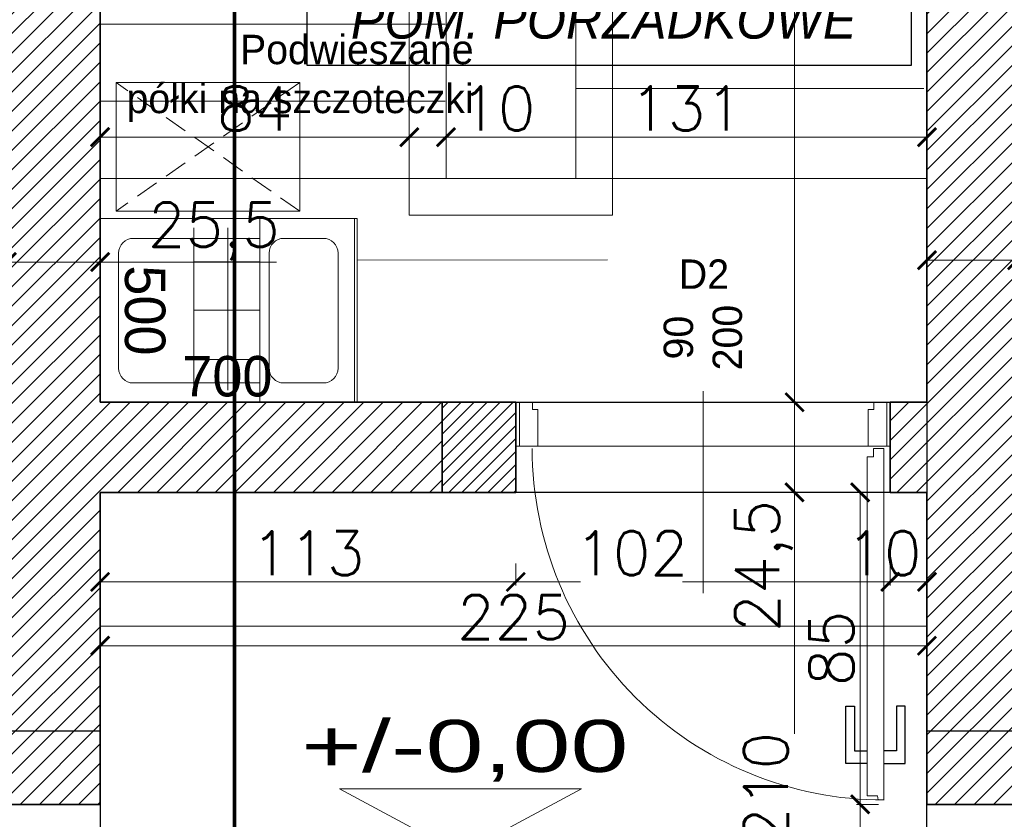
# Model space of a CAD drawing. Header units: millimetres. Extents: x -740 to 33545, y 5178 to 22494.
# Tile 161 of 256: x 10258 to 10526, y 9904 to 10121. Entities that reach past the tile are written whole.
import ezdxf
from ezdxf.lldxf.tags import DXFTag

# ---------------------------------------------------------------- set-up
doc = ezdxf.new("R2010")
doc.units = ezdxf.units.MM
doc.header["$MEASUREMENT"] = 0
doc.linetypes.add('DASHED2', pattern=[9.525, 6.35, -3.175])
doc.layers.get('Defpoints').update_dxf_attribs({"color": 252})
for name, color, linetype in [('_I_EKO_PODKLAD 3', 252, 'Continuous'), ('D-opis', 252, 'Continuous'), ('stolarka', 252, 'Continuous'), ('tabelki opis', 252, 'Continuous'), ('TECHNOLOGIA KUCHNI', 252, 'Continuous')]:
    doc.layers.add(name, color=color, linetype=linetype)
for name, color, linetype, lineweight in [('A_istniejące ściany', 252, 'Continuous', 35), ('A_l.przerywana', 252, 'ICAD_ISO03W100', 9), ('A_opisy', 252, 'Continuous', 15), ('A_projektowane sciany', 252, 'Continuous', 35), ('A_wyposażenie', 252, 'Continuous', 9), ('A_ściany projektowane', 252, 'Continuous', 35), ('l. przerywana', 252, 'ICAD_ISO03W100', 9), ('l.przerywana', 252, 'ICAD_ISO03W100', 5), ('l.wypełnien', 252, 'Continuous', 5), ('wymiarowanie', 252, 'Continuous', 9)]:
    doc.layers.add(name, color=color, linetype=linetype, lineweight=lineweight)
doc.styles.add('ARIALL', font='GOTHIC.TTF', dxfattribs={"height": 40})
doc.styles.add('PROFILE', font='GOTHIC.TTF', dxfattribs={"width": 0.8})
doc.styles.add('ROMANS', font='romans')
doc.styles.add('styl2', font='simplex.shx')
tags = doc.linetypes.add('DASH', pattern=[15, 10, -5]).pattern_tags.tags
tags[6:7] = [DXFTag(74, 4), DXFTag(75, 0), DXFTag(340, '0'), DXFTag(46, 0.0), DXFTag(50, 0.0), DXFTag(44, 0.0), DXFTag(45, 0.0)]
tags[4:5] = [DXFTag(74, 4), DXFTag(75, 0), DXFTag(340, '0'), DXFTag(46, 0.0), DXFTag(50, 0.0), DXFTag(44, 0.0), DXFTag(45, 0.0)]
tags = doc.linetypes.add('ICAD_ISO03W100', pattern=[30, 12, -18]).pattern_tags.tags
tags[6:7] = [DXFTag(74, 4), DXFTag(75, 0), DXFTag(340, '0'), DXFTag(46, 1.0), DXFTag(50, 0.0), DXFTag(44, 0.0), DXFTag(45, 0.0)]
tags[4:5] = [DXFTag(74, 4), DXFTag(75, 0), DXFTag(340, '0'), DXFTag(46, 1.0), DXFTag(50, 0.0), DXFTag(44, 0.0), DXFTag(45, 0.0)]
doc.dimstyles.new('Skala 1-50', dxfattribs={"dimtxt": 12, "dimasz": 5, "dimexe": 1, "dimexo": 1, "dimgap": 1.5, "dimtad": 1, "dimdec": 1, "dimrnd": 0.5, "dimtxsty": 'styl2', "dimblk": 'ARCHTICK', "dimcen": 5, "dimadec": 0, "dimazin": 0, "dimtfac": 1, "dimtdec": 1, "dimtmove": 1, "dimatfit": 3, "dimldrblk": 'ARCHTICK', "dimfxl": 0, "dimlwd": -1, "dimlwe": -1, "dimarcsym": 0})
doc.dimstyles.new('Wymiary elementów w mm', dxfattribs={"dimscale": 0.5, "dimtxt": 14, "dimasz": 20, "dimexe": 0, "dimexo": 1, "dimgap": 3, "dimtad": 1, "dimdec": 0, "dimlfac": 10, "dimtxsty": 'Standard', "dimblk": 'OBLIQUE', "dimcen": 5, "dimse1": 1, "dimse2": 1, "dimsd1": 1, "dimsd2": 1, "dimclrd": 256, "dimclre": 256, "dimclrt": 252, "dimadec": 0, "dimazin": 0, "dimtfac": 1, "dimtdec": 0, "dimtmove": 0, "dimatfit": 3, "dimldrblk": 'OBLIQUE', "dimfxl": 0, "dimlwd": -1, "dimlwe": -1, "dimarcsym": 0})

# ---------------------------------------------------------------- blocks, each defined once
blk = doc.blocks.new('_ArchTick')
at = {"color": 0, "linetype": 'ByBlock', "const_width": 0.15}
blk.add_lwpolyline([(-0.5, -0.5), (0.5, 0.5)], dxfattribs=at)
blk = doc.blocks.new('*D1181')
at = {"layer": 'Defpoints', "color": 0}
for p in [(10254.19, 10079.07), (10279.59, 10078.25), (10279.59, 10055.46)]:
    blk.add_point(p, dxfattribs=at)
at = {"layer": 'wymiarowanie', "color": 0}
for p, q in [((10254.19, 10060.46), (10254.19, 10054.46)), ((10279.59, 10060.46), (10279.59, 10054.46)), ((10254.19, 10055.46), (10279.59, 10055.46)), ((10279.59, 10055.46), (10327.64, 10055.46))]:
    blk.add_line(p, q, dxfattribs=at)
at = {"layer": 'wymiarowanie', "color": 0, "xscale": 5, "yscale": 5, "zscale": 5, "rotation": 180}
blk.add_blockref('_ArchTick', (10254.19, 10055.46), dxfattribs=at)
at = {"layer": 'wymiarowanie', "color": 0, "xscale": 5, "yscale": 5, "zscale": 5}
blk.add_blockref('_ArchTick', (10279.59, 10055.46), dxfattribs=at)
at = {"layer": 'wymiarowanie', "color": 0, "insert": (10310.57, 10063.81), "char_height": 12, "attachment_point": 5, "style": 'styl2'}
blk.add_mtext('25,5', dxfattribs=at)
blk = doc.blocks.new('*D1183')
at = {"layer": 'Defpoints', "color": 0}
for p in [(10504.8, 10078.25), (10529.35, 10077.44), (10529.35, 10055.97)]:
    blk.add_point(p, dxfattribs=at)
at = {"layer": 'wymiarowanie', "color": 0}
for p, q in [((10504.8, 10060.97), (10504.8, 10054.97)), ((10529.35, 10060.97), (10529.35, 10054.97)), ((10504.8, 10055.97), (10529.35, 10055.97)), ((10529.35, 10055.97), (10577.4, 10055.97))]:
    blk.add_line(p, q, dxfattribs=at)
at = {"layer": 'wymiarowanie', "color": 0, "xscale": 5, "yscale": 5, "zscale": 5, "rotation": 180}
blk.add_blockref('_ArchTick', (10504.8, 10055.97), dxfattribs=at)
at = {"layer": 'wymiarowanie', "color": 0, "xscale": 5, "yscale": 5, "zscale": 5}
blk.add_blockref('_ArchTick', (10529.35, 10055.97), dxfattribs=at)
at = {"layer": 'wymiarowanie', "color": 0, "insert": (10560.33, 10064.32), "char_height": 12, "attachment_point": 5, "style": 'styl2'}
blk.add_mtext('24,5', dxfattribs=at)
blk = doc.blocks.new('*D1252')
at = {"layer": 'Defpoints', "color": 0}
for p in [(50, 5.49), (0, 0.31), (50, 0.31)]:
    blk.add_point(p, dxfattribs=at)
at = {"layer": '_I_EKO_PODKLAD 3', "color": 252, "ltscale": 0.6, "insert": (25, 12.5), "char_height": 11, "attachment_point": 5}
blk.add_mtext('500', dxfattribs=at)
blk = doc.blocks.new('_Oblique')
at = {"color": 0, "linetype": 'ByBlock', "lineweight": -2}
blk.add_line((-0.5, -0.5), (0.5, 0.5), dxfattribs=at)
blk = doc.blocks.new('*D1253')
at = {"layer": 'Defpoints', "color": 0}
for p in [(50, 69.96), (50, 69.96), (66.59, 0)]:
    blk.add_point(p, dxfattribs=at)
at = {"layer": '_I_EKO_PODKLAD 3', "color": 252, "ltscale": 0.6, "insert": (43, 34.98), "char_height": 11, "attachment_point": 5, "rotation": 90}
blk.add_mtext('700', dxfattribs=at)
blk = doc.blocks.new('*D2222')
at = {"layer": 'Defpoints', "color": 0}
for p in [(10468.72, 9992.74), (10499.8, 9992.74), (10443.84, 9782.76)]:
    blk.add_point(p, dxfattribs=at)
at = {"layer": 'wymiarowanie', "color": 0}
for p, q in [((10473.72, 9992.74), (10467.72, 9992.74)), ((10468.72, 9992.74), (10468.72, 9926.95)), ((10468.72, 9782.76), (10468.72, 9897.22)), ((10463.72, 9782.76), (10469.72, 9782.76))]:
    blk.add_line(p, q, dxfattribs=at)
at = {"layer": 'wymiarowanie', "color": 0, "xscale": 5, "yscale": 5, "zscale": 5}
for p, rotation in [((10468.72, 9992.74), 90), ((10468.72, 9782.76), 270)]:
    blk.add_blockref('_ArchTick', p, dxfattribs=dict(at, rotation=rotation))
at = {"layer": 'wymiarowanie', "color": 0, "insert": (10460.92, 9912.09), "char_height": 12, "attachment_point": 5, "rotation": 90, "style": 'styl2'}
blk.add_mtext('210', dxfattribs=at)
blk = doc.blocks.new('*D2223')
at = {"layer": 'Defpoints', "color": 0}
for p in [(10468.72, 10017.29), (10504.8, 10017.29), (10499.8, 9992.74)]:
    blk.add_point(p, dxfattribs=at)
at = {"layer": 'wymiarowanie', "color": 0}
for p, q in [((10473.72, 10017.29), (10467.72, 10017.29)), ((10468.72, 9992.74), (10468.72, 10017.29)), ((10473.72, 9992.74), (10467.72, 9992.74))]:
    blk.add_line(p, q, dxfattribs=at)
at = {"layer": 'wymiarowanie', "color": 0, "xscale": 5, "yscale": 5, "zscale": 5}
for p, rotation in [((10468.72, 10017.29), 90), ((10468.72, 9992.74), 270)]:
    blk.add_blockref('_ArchTick', p, dxfattribs=dict(at, rotation=rotation))
at = {"layer": 'wymiarowanie', "color": 0, "insert": (10460.38, 9972.7), "char_height": 12, "attachment_point": 5, "rotation": 90, "style": 'styl2'}
blk.add_mtext('24,5', dxfattribs=at)
blk = doc.blocks.new('*D2224')
at = {"layer": 'Defpoints', "color": 0}
for p in [(10468.72, 10249.75), (10494.8, 10249.75), (10504.8, 10017.29)]:
    blk.add_point(p, dxfattribs=at)
at = {"layer": 'wymiarowanie', "color": 0}
for p, q in [((10473.72, 10249.75), (10467.72, 10249.75)), ((10468.72, 10249.75), (10468.72, 10181.23)), ((10468.72, 10017.29), (10468.72, 10137.83)), ((10473.72, 10017.29), (10467.72, 10017.29))]:
    blk.add_line(p, q, dxfattribs=at)
at = {"layer": 'wymiarowanie', "color": 0, "xscale": 5, "yscale": 5, "zscale": 5}
for p, rotation in [((10468.72, 10249.75), 90), ((10468.72, 10017.29), 270)]:
    blk.add_blockref('_ArchTick', p, dxfattribs=dict(at, rotation=rotation))
at = {"layer": 'wymiarowanie', "color": 0, "insert": (10460.38, 10159.53), "char_height": 12, "attachment_point": 5, "rotation": 90, "style": 'styl2'}
blk.add_mtext('232,5', dxfattribs=at)
blk = doc.blocks.new('*D2478')
at = {"layer": 'Defpoints', "color": 0}
for p in [(10007.19, 9907.76), (10279.59, 9907.76), (10279.59, 9871.75)]:
    blk.add_point(p, dxfattribs=at)
at = {"layer": 'wymiarowanie', "color": 0}
for p, q in [((10007.19, 9876.75), (10007.19, 9870.75)), ((10279.59, 9876.75), (10279.59, 9870.75)), ((10007.19, 9871.75), (10279.59, 9871.75))]:
    blk.add_line(p, q, dxfattribs=at)
at = {"layer": 'wymiarowanie', "color": 0, "xscale": 5, "yscale": 5, "zscale": 5, "rotation": 180}
blk.add_blockref('_ArchTick', (10007.19, 9871.75), dxfattribs=at)
at = {"layer": 'wymiarowanie', "color": 0, "xscale": 5, "yscale": 5, "zscale": 5}
blk.add_blockref('_ArchTick', (10279.59, 9871.75), dxfattribs=at)
at = {"layer": 'wymiarowanie', "color": 0, "insert": (10143.39, 9880.09), "char_height": 12, "attachment_point": 5, "style": 'styl2'}
blk.add_mtext('272,5', dxfattribs=at)
blk = doc.blocks.new('*D2479')
at = {"layer": 'Defpoints', "color": 0}
for p in [(10279.59, 9907.76), (10504.8, 9907.76), (10504.8, 9871.75)]:
    blk.add_point(p, dxfattribs=at)
at = {"layer": 'wymiarowanie', "color": 0}
for p, q in [((10279.59, 9876.75), (10279.59, 9870.75)), ((10504.8, 9876.75), (10504.8, 9870.75)), ((10279.59, 9871.75), (10504.8, 9871.75))]:
    blk.add_line(p, q, dxfattribs=at)
at = {"layer": 'wymiarowanie', "color": 0, "xscale": 5, "yscale": 5, "zscale": 5, "rotation": 180}
blk.add_blockref('_ArchTick', (10279.59, 9871.75), dxfattribs=at)
at = {"layer": 'wymiarowanie', "color": 0, "xscale": 5, "yscale": 5, "zscale": 5}
blk.add_blockref('_ArchTick', (10504.8, 9871.75), dxfattribs=at)
at = {"layer": 'wymiarowanie', "color": 0, "insert": (10392.19, 9879.55), "char_height": 12, "attachment_point": 5, "style": 'styl2'}
blk.add_mtext('225', dxfattribs=at)
blk = doc.blocks.new('*D2480')
at = {"layer": 'Defpoints', "color": 0}
for p in [(10504.8, 9907.76), (10769.66, 9907.76), (10769.66, 9871.75)]:
    blk.add_point(p, dxfattribs=at)
at = {"layer": 'wymiarowanie', "color": 0}
for p, q in [((10504.8, 9876.75), (10504.8, 9870.75)), ((10769.66, 9876.75), (10769.66, 9870.75)), ((10504.8, 9871.75), (10698.86, 9871.75)), ((10769.66, 9871.75), (10728.38, 9871.75))]:
    blk.add_line(p, q, dxfattribs=at)
at = {"layer": 'wymiarowanie', "color": 0, "xscale": 5, "yscale": 5, "zscale": 5, "rotation": 180}
blk.add_blockref('_ArchTick', (10504.8, 9871.75), dxfattribs=at)
at = {"layer": 'wymiarowanie', "color": 0, "xscale": 5, "yscale": 5, "zscale": 5}
blk.add_blockref('_ArchTick', (10769.66, 9871.75), dxfattribs=at)
at = {"layer": 'wymiarowanie', "color": 0, "insert": (10713.62, 9879.55), "char_height": 12, "attachment_point": 5, "style": 'styl2'}
blk.add_mtext('265', dxfattribs=at)
blk = doc.blocks.new('*D2497')
at = {"layer": 'Defpoints', "color": 0}
for p in [(10279.59, 10137.53), (10363.8, 10137.53), (10363.8, 10089.49)]:
    blk.add_point(p, dxfattribs=at)
at = {"layer": 'wymiarowanie', "color": 0}
for p, q in [((10279.59, 10094.49), (10279.59, 10088.49)), ((10363.8, 10094.49), (10363.8, 10088.49)), ((10279.59, 10089.49), (10363.8, 10089.49))]:
    blk.add_line(p, q, dxfattribs=at)
at = {"layer": 'wymiarowanie', "color": 0, "xscale": 5, "yscale": 5, "zscale": 5, "rotation": 180}
blk.add_blockref('_ArchTick', (10279.59, 10089.49), dxfattribs=at)
at = {"layer": 'wymiarowanie', "color": 0, "xscale": 5, "yscale": 5, "zscale": 5}
blk.add_blockref('_ArchTick', (10363.8, 10089.49), dxfattribs=at)
at = {"layer": 'wymiarowanie', "color": 0, "insert": (10321.69, 10097.29), "char_height": 12, "attachment_point": 5, "style": 'styl2'}
blk.add_mtext('84', dxfattribs=at)
blk = doc.blocks.new('*D2498')
at = {"layer": 'Defpoints', "color": 0}
for p in [(10363.8, 10137.53), (10373.8, 10109.04), (10373.8, 10089.49)]:
    blk.add_point(p, dxfattribs=at)
at = {"layer": 'wymiarowanie', "color": 0}
for p, q in [((10363.8, 10094.49), (10363.8, 10088.49)), ((10373.8, 10094.49), (10373.8, 10088.49)), ((10363.8, 10089.49), (10373.8, 10089.49))]:
    blk.add_line(p, q, dxfattribs=at)
at = {"layer": 'wymiarowanie', "color": 0, "xscale": 5, "yscale": 5, "zscale": 5, "rotation": 180}
blk.add_blockref('_ArchTick', (10363.8, 10089.49), dxfattribs=at)
at = {"layer": 'wymiarowanie', "color": 0, "xscale": 5, "yscale": 5, "zscale": 5}
blk.add_blockref('_ArchTick', (10373.8, 10089.49), dxfattribs=at)
at = {"layer": 'wymiarowanie', "color": 0, "insert": (10387.88, 10097.29), "char_height": 12, "attachment_point": 5, "style": 'styl2'}
blk.add_mtext('10', dxfattribs=at)
blk = doc.blocks.new('*D2499')
at = {"layer": 'Defpoints', "color": 0}
for p in [(10373.8, 10109.04), (10504.8, 10108.69), (10504.8, 10089.49)]:
    blk.add_point(p, dxfattribs=at)
at = {"layer": 'wymiarowanie', "color": 0}
for p, q in [((10373.8, 10094.49), (10373.8, 10088.49)), ((10504.8, 10094.49), (10504.8, 10088.49)), ((10373.8, 10089.49), (10504.8, 10089.49))]:
    blk.add_line(p, q, dxfattribs=at)
at = {"layer": 'wymiarowanie', "color": 0, "xscale": 5, "yscale": 5, "zscale": 5, "rotation": 180}
blk.add_blockref('_ArchTick', (10373.8, 10089.49), dxfattribs=at)
at = {"layer": 'wymiarowanie', "color": 0, "xscale": 5, "yscale": 5, "zscale": 5}
blk.add_blockref('_ArchTick', (10504.8, 10089.49), dxfattribs=at)
at = {"layer": 'wymiarowanie', "color": 0, "insert": (10439.3, 10097.29), "char_height": 12, "attachment_point": 5, "style": 'styl2'}
blk.add_mtext('131', dxfattribs=at)
blk = doc.blocks.new('*D2662')
at = {"layer": 'Defpoints', "color": 0}
for p in [(10279.59, 9992.74), (10392.8, 9992.74), (10392.8, 9968.36)]:
    blk.add_point(p, dxfattribs=at)
at = {"layer": 'wymiarowanie', "color": 0}
for p, q in [((10279.59, 9973.36), (10279.59, 9967.36)), ((10392.8, 9973.36), (10392.8, 9967.36)), ((10279.59, 9968.36), (10392.8, 9968.36))]:
    blk.add_line(p, q, dxfattribs=at)
at = {"layer": 'wymiarowanie', "color": 0, "xscale": 5, "yscale": 5, "zscale": 5, "rotation": 180}
blk.add_blockref('_ArchTick', (10279.59, 9968.36), dxfattribs=at)
at = {"layer": 'wymiarowanie', "color": 0, "xscale": 5, "yscale": 5, "zscale": 5}
blk.add_blockref('_ArchTick', (10392.8, 9968.36), dxfattribs=at)
at = {"layer": 'wymiarowanie', "color": 0, "insert": (10336.19, 9976.16), "char_height": 12, "attachment_point": 5, "style": 'styl2'}
blk.add_mtext('113', dxfattribs=at)
blk = doc.blocks.new('*D2663')
at = {"layer": 'Defpoints', "color": 0}
for p in [(10392.8, 9992.74), (10494.8, 9992.74), (10494.8, 9968.36)]:
    blk.add_point(p, dxfattribs=at)
at = {"layer": 'wymiarowanie', "color": 0}
for p, q in [((10392.8, 9973.36), (10392.8, 9967.36)), ((10494.8, 9973.36), (10494.8, 9967.36)), ((10392.8, 9968.36), (10410.46, 9968.36)), ((10494.8, 9968.36), (10438.23, 9968.36))]:
    blk.add_line(p, q, dxfattribs=at)
at = {"layer": 'wymiarowanie', "color": 0, "xscale": 5, "yscale": 5, "zscale": 5, "rotation": 180}
blk.add_blockref('_ArchTick', (10392.8, 9968.36), dxfattribs=at)
at = {"layer": 'wymiarowanie', "color": 0, "xscale": 5, "yscale": 5, "zscale": 5}
blk.add_blockref('_ArchTick', (10494.8, 9968.36), dxfattribs=at)
at = {"layer": 'wymiarowanie', "color": 0, "insert": (10424.34, 9976.16), "char_height": 12, "attachment_point": 5, "style": 'styl2'}
blk.add_mtext('102', dxfattribs=at)
blk = doc.blocks.new('*D2664')
at = {"layer": 'Defpoints', "color": 0}
for p in [(10494.8, 9992.74), (10504.8, 9992.74), (10504.8, 9968.36)]:
    blk.add_point(p, dxfattribs=at)
at = {"layer": 'wymiarowanie', "color": 0}
for p, q in [((10494.8, 9973.36), (10494.8, 9967.36)), ((10504.8, 9973.36), (10504.8, 9967.36)), ((10494.8, 9968.36), (10504.8, 9968.36))]:
    blk.add_line(p, q, dxfattribs=at)
at = {"layer": 'wymiarowanie', "color": 0, "xscale": 5, "yscale": 5, "zscale": 5, "rotation": 180}
blk.add_blockref('_ArchTick', (10494.8, 9968.36), dxfattribs=at)
at = {"layer": 'wymiarowanie', "color": 0, "xscale": 5, "yscale": 5, "zscale": 5}
blk.add_blockref('_ArchTick', (10504.8, 9968.36), dxfattribs=at)
at = {"layer": 'wymiarowanie', "color": 0, "insert": (10493.05, 9976.16), "char_height": 12, "attachment_point": 5, "style": 'styl2'}
blk.add_mtext('10', dxfattribs=at)
blk = doc.blocks.new('*D2665')
at = {"layer": 'Defpoints', "color": 0}
for p in [(10279.59, 9979.98), (10504.8, 9979.98), (10504.8, 9950.97)]:
    blk.add_point(p, dxfattribs=at)
at = {"layer": 'wymiarowanie', "color": 0}
for p, q in [((10279.59, 9955.97), (10279.59, 9949.97)), ((10504.8, 9955.97), (10504.8, 9949.97)), ((10279.59, 9950.97), (10504.8, 9950.97))]:
    blk.add_line(p, q, dxfattribs=at)
at = {"layer": 'wymiarowanie', "color": 0, "xscale": 5, "yscale": 5, "zscale": 5, "rotation": 180}
blk.add_blockref('_ArchTick', (10279.59, 9950.97), dxfattribs=at)
at = {"layer": 'wymiarowanie', "color": 0, "xscale": 5, "yscale": 5, "zscale": 5}
blk.add_blockref('_ArchTick', (10504.8, 9950.97), dxfattribs=at)
at = {"layer": 'wymiarowanie', "color": 0, "insert": (10392.19, 9958.77), "char_height": 12, "attachment_point": 5, "style": 'styl2'}
blk.add_mtext('225', dxfattribs=at)
blk = doc.blocks.new('*D2793')
at = {"layer": 'Defpoints', "color": 0}
for p in [(10486.59, 9907.76), (10504.8, 9907.76), (10279.59, 9782.76)]:
    blk.add_point(p, dxfattribs=at)
at = {"layer": 'wymiarowanie', "color": 0}
for p, q in [((10491.59, 9907.76), (10485.59, 9907.76)), ((10486.59, 9782.76), (10486.59, 9907.76)), ((10481.59, 9782.76), (10487.59, 9782.76))]:
    blk.add_line(p, q, dxfattribs=at)
at = {"layer": 'wymiarowanie', "color": 0, "xscale": 5, "yscale": 5, "zscale": 5}
for p, rotation in [((10486.59, 9907.76), 90), ((10486.59, 9782.76), 270)]:
    blk.add_blockref('_ArchTick', p, dxfattribs=dict(at, rotation=rotation))
at = {"layer": 'wymiarowanie', "color": 0, "insert": (10478.79, 9845.26), "char_height": 12, "attachment_point": 5, "rotation": 90, "style": 'styl2'}
blk.add_mtext('125', dxfattribs=at)
blk = doc.blocks.new('*D2794')
at = {"layer": 'Defpoints', "color": 0}
for p in [(10486.59, 9992.74), (10504.8, 9992.74), (10504.8, 9907.76)]:
    blk.add_point(p, dxfattribs=at)
at = {"layer": 'wymiarowanie', "color": 0}
for p, q in [((10491.59, 9992.74), (10485.59, 9992.74)), ((10486.59, 9907.76), (10486.59, 9992.74)), ((10491.59, 9907.76), (10485.59, 9907.76))]:
    blk.add_line(p, q, dxfattribs=at)
at = {"layer": 'wymiarowanie', "color": 0, "xscale": 5, "yscale": 5, "zscale": 5}
for p, rotation in [((10486.59, 9992.74), 90), ((10486.59, 9907.76), 270)]:
    blk.add_blockref('_ArchTick', p, dxfattribs=dict(at, rotation=rotation))
at = {"layer": 'wymiarowanie', "color": 0, "insert": (10478.79, 9950.25), "char_height": 12, "attachment_point": 5, "rotation": 90, "style": 'styl2'}
blk.add_mtext('85', dxfattribs=at)
blk = doc.blocks.new('A$C0EED3E4A')
at = {"layer": '_I_EKO_PODKLAD 3', "lineweight": 9}
for p, q in [((0, 69.56), (50, 69.56)), ((0, 43.79), (50, 43.79)), ((5.38, 43.79), (44.76, 43.79)), ((5.38, 9.34), (5.38, 43.79)), ((11.77, 25.85), (11.77, 43.79)), ((24.97, 25.85), (24.97, 43.79)), ((38.36, 25.85), (38.36, 43.79)), ((44.76, 43.79), (44.76, 9.34)), ((2.47, 35.13), (46.72, 35.13)), ((2.47, 25.85), (46.72, 25.85)), ((40.76, 5.34), (9.38, 5.34))]:
    blk.add_line(p, q, dxfattribs=at)
blk.add_lwpolyline([(0, 0.31), (50, 0.31), (50, 70.31), (0, 70.31)], close=True, dxfattribs=at)
blk.add_lwpolyline([(9.38, 65.13), (40.76, 65.13, -0.414214), (44.76, 61.13), (44.76, 50.35, -0.414214), (40.76, 46.35), (9.38, 46.35, -0.414214), (5.38, 50.35), (5.38, 61.13, -0.414214)], format="xyb", close=True, dxfattribs=at)
for centre, start, end in [((9.38, 9.34), 180, 270), ((40.76, 9.34), 270, 0)]:
    blk.add_arc(centre, 4, start, end, dxfattribs=at)
at = {"layer": '_I_EKO_PODKLAD 3'}
for base, p1, p2, angle, picture, middle in [((50, 69.96), (66.59, 0), (50, 69.96), 90, '*D1253', (43, 34.98)), ((50, 5.49), (0, 0.31), (50, 0.31), 0, '*D1252', (25, 12.5))]:
    dim = blk.add_linear_dim(base=base, p1=p1, p2=p2, angle=angle, dimstyle='Wymiary elementów w mm', override={"dimtxt": 22}, dxfattribs=at)
    dim.commit()
    dim.dimension.update_dxf_attribs({"geometry": picture, "text_midpoint": middle})
blk = doc.blocks.new('zlew porzadkowy')
at = {"layer": 'TECHNOLOGIA KUCHNI', "rotation": 270}
blk.add_blockref('A$C0EED3E4A', (185491.89, -816814.32), dxfattribs=at)

msp = doc.modelspace()

# ---------------------------------------------------------------- hatches: boundary and pattern name
at = {"layer": 'l.wypełnien'}
h = msp.add_hatch(dxfattribs=at)
h.set_pattern_fill('ANSI31', color=256, scale=30, style=0)
h.paths.add_polyline_path([(10179.68, 10402.52), (10279.59, 10402.52), (10279.59, 10396.52), (10273.59, 10396.52), (10273.59, 10123.69), (10279.59, 10126.48), (10279.59, 10017.29), (10316.23, 10017.29), (10316.23, 9992.74), (10279.59, 9992.74), (10279.59, 9927.76), (10254.19, 9927.76), (10254.19, 10359.34), (10179.68, 10359.34)])
h.paths.add_polyline_path([(10260.11, 10246.37), (10272.71, 10246.37), (10272.71, 10279.87), (10260.11, 10279.87)], flags=24)
h.paths.add_polyline_path([(10504.8, 10309.84), (10504.8, 10297.84), (10504.8, 10254.75), (10504.8, 10017.29), (10504.8, 9992.74), (10504.8, 9927.76), (10529.35, 9927.76), (10529.35, 10281.34), (10542.35, 10281.34), (10542.35, 10359.34), (10636.35, 10359.34), (10635.51, 10402.52), (10504.8, 10402.52), (10504.8, 10396.52)])
h.paths.add_polyline_path([(10504.8, 10396.52), (10510.8, 10396.52), (10510.8, 10309.84), (10504.8, 10309.84)], flags=16)
h.paths.add_polyline_path([(10504.8, 10392.52), (10504.8, 10309.84), (10510.8, 10309.84), (10510.8, 10396.52), (10504.8, 10396.52)], flags=0)
h.paths.add_polyline_path([(10515.95, 10326.34), (10515.95, 10347.34), (10530.35, 10347.34), (10530.35, 10326.34)], flags=16)
h.paths.add_polyline_path([(10515.95, 10347.34), (10515.95, 10326.34), (10530.35, 10326.34), (10530.35, 10347.34)], flags=0)
h.paths.add_polyline_path([(10515.95, 10297.84), (10515.95, 10293.34), (10530.35, 10293.34), (10530.35, 10314.34), (10515.95, 10314.34), (10515.95, 10309.84)], flags=16)
h.paths.add_polyline_path([(10515.95, 10297.84), (10515.95, 10309.84), (10515.95, 10314.34), (10530.35, 10314.34), (10530.35, 10293.34), (10515.95, 10293.34)], flags=0)
h.paths.add_polyline_path([(10504.8, 10254.75), (10504.8, 10297.84), (10510.8, 10297.84), (10510.8, 10254.75)], flags=16)
h.paths.add_polyline_path([(10510.8, 10254.75), (10510.8, 10297.84), (10504.8, 10297.84), (10504.8, 10259.75), (10504.8, 10254.75)], flags=0)
h.paths.add_polyline_path([(10504.8, 10297.84), (10510.8, 10297.84), (10510.8, 10309.84), (10504.8, 10309.84)], flags=16)
h.paths.add_polyline_path([(10504.8, 10309.84), (10510.8, 10309.84), (10510.8, 10297.84), (10504.8, 10297.84)], flags=0)
h.paths.add_polyline_path([(10510.8, 10309.84), (10515.95, 10309.84), (10515.95, 10297.84), (10510.8, 10297.84)], flags=16)
h.paths.add_polyline_path([(10510.84, 10326.02), (10523.45, 10326.02), (10523.45, 10359.52), (10510.84, 10359.52)], flags=8)
h.paths.add_polyline_path([(10510.84, 10326.02), (10523.45, 10326.02), (10523.45, 10359.52), (10510.84, 10359.52)], flags=8)
h.paths.add_polyline_path([(9506.72, 10359.34), (9506.72, 10402.52), (9858.19, 10402.52), (9858.19, 10359.34)])
h.paths.add_polyline_path([(10000.19, 10359.34), (10089.09, 10359.34), (10089.09, 10402.52), (10000.19, 10402.52)])
h.paths.add_polyline_path([(10273.59, 10123.69), (10273.59, 10396.52), (10279.59, 10396.52), (10279.59, 10359.34), (10279.59, 10126.48)])
h.paths.add_polyline_path([(10372.72, 9992.74), (10372.72, 10017.29), (10316.23, 10017.29), (10316.23, 9992.74)])
h.paths.add_polyline_path([(9858.19, 10359.34), (9858.19, 10402.52), (9878.19, 10402.52), (9878.19, 10359.34)])
h.paths.add_polyline_path([(10000.19, 10359.34), (10000.19, 10402.52), (9980.19, 10402.52), (9980.19, 10359.34)])
h.paths.add_polyline_path([(10279.59, 9907.76), (10279.59, 9927.76), (10254.19, 9927.76), (10254.19, 9907.76)])
h.paths.add_polyline_path([(10529.35, 9907.76), (10529.35, 9927.76), (10504.8, 9927.76), (10504.8, 9907.76)])
h.paths.add_polyline_path([(10494.8, 10017.29), (10494.8, 9992.74), (10504.8, 9992.74), (10504.8, 10017.29)])
h = msp.add_hatch(dxfattribs=at)
h.set_pattern_fill('ANSI31', color=256, scale=20, style=0)
h.paths.add_polyline_path([(10372.72, 9992.74), (10372.72, 10017.29), (10392.8, 10017.29), (10392.8, 9992.74)])

# ---------------------------------------------------------------- linework, layer by layer
at = {"layer": 'A_istniejące ściany'}
for points in [[(10504.8, 10402.52), (10504.8, 10017.29)], [(10279.59, 10017.29), (10279.59, 10359.34)], [(10372.72, 10017.29), (10279.59, 10017.29)], [(10372.72, 9992.74), (10372.72, 10017.29)], [(10279.59, 9992.74), (10372.72, 9992.74)], [(10279.59, 9907.76), (10279.59, 9992.74)], [(10504.8, 9992.74), (10504.8, 9907.76)]]:
    msp.add_lwpolyline(points, dxfattribs=at)
at = {"layer": 'A_l.przerywana', "ltscale": 0.3}
msp.add_lwpolyline([(10392.8, 10005.29), (10392.8, 10017.29), (10494.8, 10017.29), (10494.8, 10005.29)], close=True, dxfattribs=at)
msp.add_lwpolyline([(10494.8, 10005.29), (10494.8, 10017.29)], dxfattribs=at)
at = {"layer": 'A_opisy', "ltscale": 0.3}
for points in [[(10443.8, 10046.29), (10443.8, 10020.29), (10430.8, 10020.29), (10430.8, 10046.29)], [(10456.8, 10046.29), (10456.8, 10020.29), (10443.8, 10020.29), (10443.8, 10046.29)]]:
    msp.add_lwpolyline(points, close=True, dxfattribs=at)
at = {"layer": 'A_projektowane sciany'}
for p, q in [((10392.8, 10017.29), (10392.8, 10005.29)), ((10494.8, 10017.29), (10494.8, 10005.29))]:
    msp.add_line(p, q, dxfattribs=at)
at = {"layer": 'A_wyposażenie', "linetype": 'DASHED2'}
for p, q in [((10333.96, 10104.33), (10283.96, 10069.33)), ((10333.96, 10069.33), (10283.96, 10104.33)), ((10333.96, 10104.33), (10283.96, 10069.33)), ((10333.96, 10069.33), (10283.96, 10104.33))]:
    msp.add_line(p, q, dxfattribs=at)
at = {"layer": 'A_wyposażenie'}
msp.add_lwpolyline([(10283.96, 10104.33), (10283.96, 10069.33), (10333.96, 10069.33), (10333.96, 10104.33)], close=True, dxfattribs=at)
msp.add_lwpolyline([(10283.96, 10104.33), (10283.96, 10069.33), (10333.96, 10069.33), (10333.96, 10104.33)], close=True, dxfattribs=at)
at = {"layer": 'A_ściany projektowane'}
for points in [[(10372.72, 10017.29), (10392.8, 10017.29), (10392.8, 9992.74), (10372.72, 9992.74)], [(10504.8, 10017.29), (10494.8, 10017.29), (10494.8, 9992.74), (10504.8, 9992.74)], [(10279.59, 9907.76), (10007.19, 9907.76)], [(10504.8, 9907.76), (10769.66, 9907.76)]]:
    msp.add_lwpolyline(points, dxfattribs=at)
at = {"layer": 'D-opis', "linetype": 'DASH', "lineweight": 0, "ltscale": 2.5, "const_width": 1}
msp.add_lwpolyline([(10316.23, 9432.01), (10316.23, 10977.35)], dxfattribs=at)
at = {"layer": 'l. przerywana', "ltscale": 0.3}
msp.add_lwpolyline([(10363.8, 10181.56), (10363.8, 10068.25), (10419.13, 10068.25), (10419.13, 10249.75)], dxfattribs=at)
at = {"layer": 'l.przerywana', "ltscale": 0.3}
for p, q in [((10409.13, 10249.75), (10409.13, 10078.25)), ((10373.8, 10078.25), (10373.8, 10181.56)), ((10279.59, 10120.25), (10373.57, 10120.25)), ((10279.59, 10099.25), (10373.57, 10099.25)), ((10279.59, 10078.25), (10374.41, 10078.25)), ((10374.41, 10078.25), (10504.8, 10078.25)), ((10279.59, 9956.33), (10504.8, 9956.33))]:
    msp.add_line(p, q, dxfattribs=at)
msp.add_lwpolyline([(10409.13, 10102.75), (10503.95, 10102.75)], dxfattribs=at)
at = {"layer": 'l.przerywana', "lineweight": 30, "ltscale": 0.3}
for points in [[(10254.19, 9927.76), (10279.59, 9927.76), (10279.59, 9762.76), (10254.19, 9762.76)], [(10504.8, 9927.76), (10529.35, 9927.76), (10529.35, 9762.99), (10504.8, 9762.76)]]:
    msp.add_lwpolyline(points, close=True, dxfattribs=at)
at = {"layer": 'stolarka', "lineweight": 9}
for points in [[(10398.85, 10015.32), (10397.33, 10015.32), (10397.33, 10017.29), (10393.8, 10017.29), (10393.8, 10005.29), (10398.85, 10005.29), (10398.85, 10015.32)], [(10488.8, 10015.32), (10490.31, 10015.32), (10490.31, 10017.29), (10493.85, 10017.29), (10493.85, 10005.29), (10488.8, 10005.29), (10488.8, 10015.32)], [(10490.26, 10004.72), (10493.05, 10004.72), (10493.05, 9908.95), (10491.55, 9908.96), (10491.37, 9910.11), (10488.52, 9910.11), (10488.52, 10002.41), (10490.26, 10002.41), (10490.26, 10004.72)]]:
    msp.add_lwpolyline(points, dxfattribs=at)
at = {"layer": 'stolarka'}
for points in [[(10488.52, 9918.86), (10482.72, 9918.86), (10482.72, 9934.53), (10485.04, 9934.53), (10485.04, 9922.34), (10488.52, 9922.34)], [(10493.05, 9918.86), (10498.85, 9918.86), (10498.85, 9934.53), (10496.53, 9934.53), (10496.53, 9922.34), (10493.05, 9922.34)]]:
    msp.add_lwpolyline(points, dxfattribs=at)
at = {"layer": 'stolarka', "linetype": 'ICAD_ISO03W100', "lineweight": 13, "ltscale": 0.3}
msp.add_arc((10493.05, 10004.72), 95.77, 180.0003, 270.0531, dxfattribs=at)
at = {"layer": 'tabelki opis'}
msp.add_lwpolyline([(10335.85, 10109.04), (10500.58, 10109.04), (10500.58, 10129.32), (10335.85, 10129.32), (10335.85, 10109.04)], dxfattribs=at)
at = {"layer": 'wymiarowanie'}
msp.add_line((10417.75, 10056.04), (10349.59, 10055.98), dxfattribs=at)
at = {"layer": 'wymiarowanie', "linetype": 'ByBlock'}
msp.add_lwpolyline([(10377.75, 9894.27), (10410.7, 9912), (10344.8, 9912)], close=True, dxfattribs=at)

# ---------------------------------------------------------------- block references
at = {"layer": '_I_EKO_PODKLAD 3'}
msp.add_blockref('zlew porzadkowy', (-175212.62, 826881.61), dxfattribs=at)

# ---------------------------------------------------------------- texts
at = {"layer": 'A_opisy', "ltscale": 0.3, "insert": (10371.17, 9663.45), "char_height": 10.8, "width": 109.7533, "attachment_point": 1, "rotation": 90, "style": 'ARIALL'}
msp.add_mtext('\\pi43.34766;{\\fArial|b0|i1|c238|p34;120}\\P\\pi29.96106;{\\fArial|b0|i1|c238|p34;210+63}', dxfattribs=at)
at = {"layer": 'tabelki opis', "insert": (10335.85, 10126.55), "char_height": 10.24, "width": 164.736, "attachment_point": 1}
msp.add_mtext('\\pi12.03456;{\\fCentury Gothic|b0|i1|c238|p34;POM. PORZADKOWE}', dxfattribs=at)
at = {"layer": 'wymiarowanie', "style": 'PROFILE', "width": 1.5}
msp.add_text('+/-0,00', height=14.149, dxfattribs=at).set_placement((10334.33, 9916.6))
at = {"layer": 'wymiarowanie', "insert": (5416.61, 10130.15), "char_height": 12, "width": 621.5287, "attachment_point": 1}
msp.add_mtext('\\pi463.76474;{\\fCentury Gothic|b0|i0|c238|p34;Obróbka cokołowa}\\P\\pi223.76474;{\\fCentury Gothic|b0|i0|c238|p34; z blachy stalowej powlekanej w kolorze RAL 7016}', dxfattribs=at)
at = {"layer": 'wymiarowanie', "linetype": 'Continuous', "insert": (10381.32, 10140.69), "char_height": 14, "width": 327.6277, "attachment_point": 3, "style": 'ROMANS'}
msp.add_mtext('\\pi104.31218;{\\Fsimplex8;\\T0.75000;}\\P{\\fCentury Gothic|b0|i0|c238|p0;\\H0.57143x;Podwieszane}\\P{\\fCentury Gothic|b0|i0|c238|p0;\\H0.57143x;półki na szczoteczki}', dxfattribs=at)

# ---------------------------------------------------------------- dimensions: what is measured, and where the dimension line sits
at = {"layer": 'wymiarowanie'}
for base, p1, p2, picture, middle in [((10468.72, 10249.75), (10504.8, 10017.29), (10494.8, 10249.75), '*D2224', (10468.72, 10159.53)), ((10468.7237, 10017.2896), (10499.7988, 9992.7362), (10504.7988, 10017.2896), '*D2223', (10468.7237, 9972.703)), ((10468.72, 9992.74), (10443.84, 9782.76), (10499.8, 9992.74), '*D2222', (10468.72, 9912.09))]:
    dim = msp.add_linear_dim(base=base, p1=p1, p2=p2, angle=90, dimstyle='Skala 1-50', dxfattribs=at)
    dim.commit()
    dim.dimension.update_dxf_attribs({"geometry": picture, "text_midpoint": middle, "dimtype": 160})
for base, p1, p2, picture, middle in [((10363.8, 10089.49), (10279.59, 10137.53), (10363.8, 10137.53), '*D2497', (10321.69, 10097.29)), ((10504.8, 10089.49), (10373.8, 10109.04), (10504.8, 10108.69), '*D2499', (10439.3, 10097.29)), ((10392.8, 9968.36), (10279.59, 9992.74), (10392.8, 9992.74), '*D2662', (10336.19, 9976.16)), ((10504.8, 9950.97), (10279.59, 9979.98), (10504.8, 9979.98), '*D2665', (10392.19, 9958.77)), ((10279.59, 9871.75), (10007.19, 9907.76), (10279.59, 9907.76), '*D2478', (10143.39, 9880.09)), ((10504.8, 9871.75), (10279.59, 9907.76), (10504.8, 9907.76), '*D2479', (10392.19, 9879.55))]:
    dim = msp.add_linear_dim(base=base, p1=p1, p2=p2, dimstyle='Skala 1-50', dxfattribs=at)
    dim.commit()
    dim.dimension.update_dxf_attribs({"geometry": picture, "text_midpoint": middle})
for base, p1, p2, picture, middle in [((10373.8, 10089.49), (10363.8, 10137.53), (10373.8, 10109.04), '*D2498', (10387.88, 10089.49)), ((10279.59, 10055.46), (10254.19, 10079.07), (10279.59, 10078.25), '*D1181', (10310.57, 10055.46)), ((10529.3521, 10055.9708), (10504.7988, 10078.2496), (10529.3521, 10077.4375), '*D1183', (10560.3338, 10055.9708)), ((10494.8, 9968.36), (10392.8, 9992.74), (10494.8, 9992.74), '*D2663', (10424.34, 9968.36)), ((10504.8, 9968.36), (10494.8, 9992.74), (10504.8, 9992.74), '*D2664', (10493.05, 9968.36)), ((10769.66, 9871.75), (10504.8, 9907.76), (10769.66, 9907.76), '*D2480', (10713.62, 9871.75))]:
    dim = msp.add_linear_dim(base=base, p1=p1, p2=p2, dimstyle='Skala 1-50', dxfattribs=at)
    dim.commit()
    dim.dimension.update_dxf_attribs({"geometry": picture, "text_midpoint": middle, "dimtype": 160})
for base, p1, p2, picture, middle in [((10486.59, 9992.74), (10504.8, 9907.76), (10504.8, 9992.74), '*D2794', (10478.79, 9950.25)), ((10486.59, 9907.76), (10279.59, 9782.76), (10504.8, 9907.76), '*D2793', (10478.79, 9845.26))]:
    dim = msp.add_linear_dim(base=base, p1=p1, p2=p2, angle=90, dimstyle='Skala 1-50', dxfattribs=at)
    dim.commit()
    dim.dimension.update_dxf_attribs({"geometry": picture, "text_midpoint": middle})

# ---------------------------------------------------------------- next in the draw order: texts
at = {"layer": 'A_opisy', "ltscale": 0.3, "insert": (10443.8, 10033.29), "char_height": 8, "width": 26, "attachment_point": 5, "rotation": 90, "bg_fill": 2}
msp.add_mtext('\\pi3.19200;{\\fCentury Gothic|b0|i0|c238|p0;90}\\P{\\fCentury Gothic|b0|i0|c238|p0;200}', dxfattribs=at)

# ---------------------------------------------------------------- next in the draw order: linework, layer by layer
at = {"layer": 'A_l.przerywana', "lineweight": 30, "ltscale": 0.3}
msp.add_lwpolyline([(10372.72, 10017.29), (10504.8, 10017.29), (10504.8, 9992.74), (10372.72, 9992.74)], close=True, dxfattribs=at)
at = {"layer": 'A_opisy'}
msp.add_line((10443.8, 9965.29), (10443.8, 10020.29), dxfattribs=at)
at = {"layer": 'A_opisy', "lineweight": 30, "ltscale": 0.3}
msp.add_lwpolyline([(10430.8, 10059.29), (10456.8, 10059.29), (10456.8, 10046.29), (10430.8, 10046.29)], close=True, dxfattribs=at)

# ---------------------------------------------------------------- next in the draw order: texts
at = {"layer": 'A_opisy', "ltscale": 0.3, "insert": (10444.06, 10052.17), "char_height": 8, "width": 26, "attachment_point": 5, "bg_fill": 2}
msp.add_mtext('{\\fCentury Gothic|b0|i0|c238|p0;D2}', dxfattribs=at)

doc.saveas('drawing.dxf')
